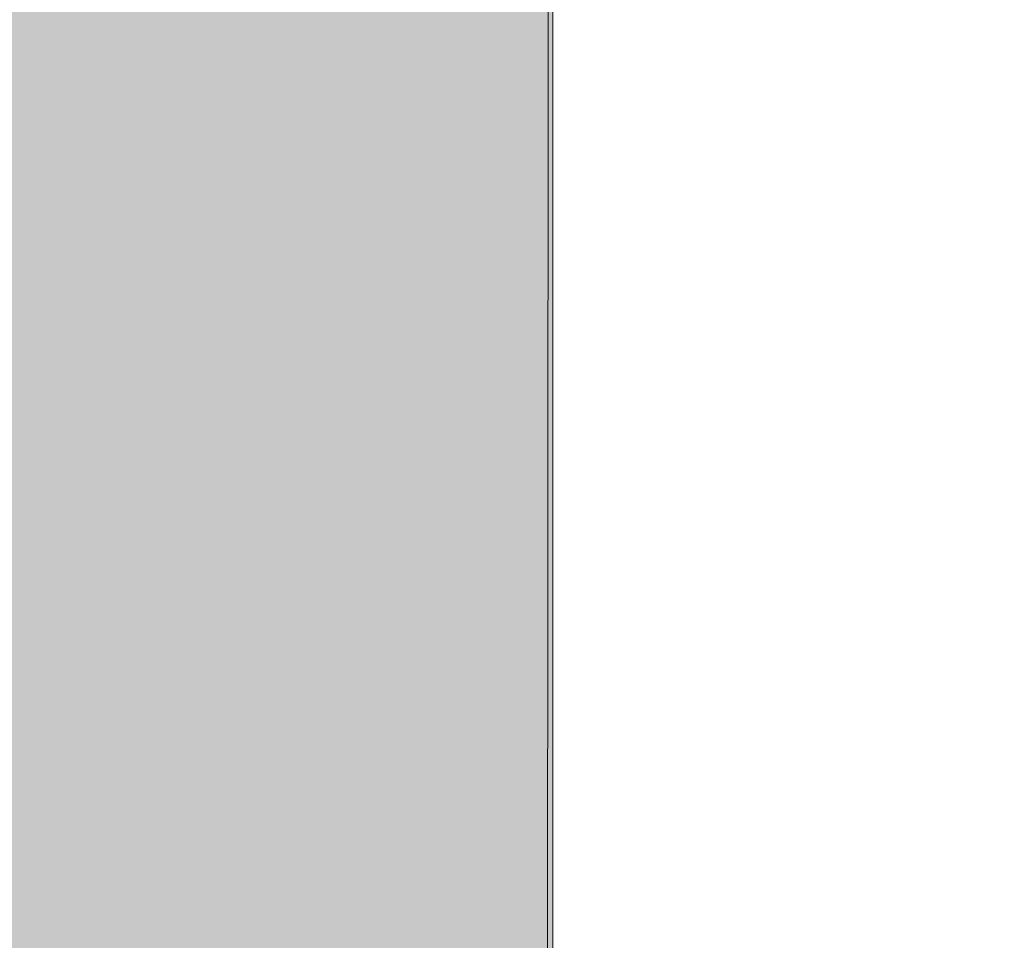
# Model space of a CAD drawing. Header units: millimetres. Extents: x -30280 to 19093, y -18706 to 4378.
# Tile 169 of 206: x -1850 to -1550, y -16804 to -16523. Entities that reach past the tile are written whole.
import ezdxf

# ---------------------------------------------------------------- set-up
doc = ezdxf.new("R2010")
doc.units = ezdxf.units.MM
doc.header["$MEASUREMENT"] = 0
for name, color, linetype in [('Nuevo_07_CR_Cel Ras vinilic', 7, 'Continuous'), ('Nuevo_08_E_Envans secs', 7, 'Continuous'), ('Nuevo_14_PAV_Paviment_tarkett Safe', 7, 'Continuous'), ('Nuevo_Puertas Archicad', 7, 'Continuous')]:
    doc.layers.add(name, color=color, linetype=linetype)
for name, color, linetype, lineweight, true_color in [('Nuevo_07_CR_Cel Ras vinilic_Pluma_Nº__102', 7, 'Continuous', 5, 0xcccccc), ('Nuevo_14_PAV_Paviment_tarkett Safe_Pluma_Nº__166', 7, 'Continuous', 13, 0x97cbff), ('Nuevo_Puertas Archicad_Pluma_Nº__3', 7, 'Continuous', 5, 0xa4a4a4)]:
    doc.layers.add(name, color=color, linetype=linetype, lineweight=lineweight, true_color=true_color)
doc.layers.add('Nuevo_14_PAV_Paviment_tarkett Safe_Pluma_Nº__89', color=7, linetype='Continuous', lineweight=5)

# ---------------------------------------------------------------- blocks, each defined once
blk = doc.blocks.new('Forjado_1_1', base_point=(-3816.35, -16950.01))
at = {"layer": 'Nuevo_14_PAV_Paviment_tarkett Safe_Pluma_Nº__166', "linetype": 'Continuous', "lineweight": 0, "true_color": 0x25323f}
blk.add_hatch(color=169, dxfattribs=at).paths.add_polyline_path([(-3816.35, -16950.01), (-1687.6, -16950.01), (-1687.6, -13808.56), (-3816.35, -13808.56)])
at = {"layer": 'Nuevo_14_PAV_Paviment_tarkett Safe_Pluma_Nº__89', "color": 7, "linetype": 'Continuous', "lineweight": 5, "flags": 128}
blk.add_lwpolyline([(-3816.35, -16950.01), (-1687.6, -16950.01), (-1687.6, -13808.56), (-3816.35, -13808.56)], close=True, dxfattribs=at)
blk = doc.blocks.new('Puerta 27_6')
at = {"layer": 'Nuevo_Puertas Archicad_Pluma_Nº__3', "color": 253, "linetype": 'Continuous', "lineweight": 5, "true_color": 0xa4a4a4}
blk.add_arc((422, 0), 844, 90, 180, dxfattribs=at)
blk = doc.blocks.new('Muro_61_1', base_point=(-1689.41, -17083.98))
at = {"layer": 'Nuevo_Puertas Archicad', "color": 253, "linetype": 'Continuous', "lineweight": 5, "true_color": 0xa4a4a6, "zscale": 1000, "rotation": 269.9576557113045}
blk.add_blockref('Puerta 27_6', (-1554.96, -16464.59), dxfattribs=at)
blk = doc.blocks.new('Forjado_2_1', base_point=(-3816.41, -16949.98))
at = {"layer": 'Nuevo_07_CR_Cel Ras vinilic', "linetype": 'Continuous', "lineweight": 0, "true_color": 0x3f3f3f}
blk.add_hatch(color=250, dxfattribs=at).paths.add_polyline_path([(-3816.41, -16949.98), (-1689.31, -16949.98), (-1687, -13808.56), (-3816.41, -13808.56)])
at = {"layer": 'Nuevo_07_CR_Cel Ras vinilic_Pluma_Nº__102', "color": 254, "linetype": 'Continuous', "lineweight": 5, "true_color": 0xcccccc, "flags": 128}
blk.add_lwpolyline([(-3816.41, -16949.98), (-1689.31, -16949.98), (-1687, -13808.56), (-3816.41, -13808.56)], close=True, dxfattribs=at)

msp = doc.modelspace()

# ---------------------------------------------------------------- block references
at = {"layer": 'Nuevo_14_PAV_Paviment_tarkett Safe', "color": 7, "linetype": 'Continuous', "lineweight": 5}
msp.add_blockref('Forjado_1_1', (-3816.35, -16950.01), dxfattribs=at)

# ---------------------------------------------------------------- next in the draw order: block references
at = {"layer": 'Nuevo_08_E_Envans secs', "color": 7, "lineweight": 20}
msp.add_blockref('Muro_61_1', (-1689.41, -17083.98), dxfattribs=at)

# ---------------------------------------------------------------- next in the draw order: block references
at = {"layer": 'Nuevo_07_CR_Cel Ras vinilic', "color": 254, "linetype": 'Continuous', "lineweight": 5, "true_color": 0xcccccc}
msp.add_blockref('Forjado_2_1', (-3816.41, -16949.98), dxfattribs=at)

doc.saveas('drawing.dxf')
